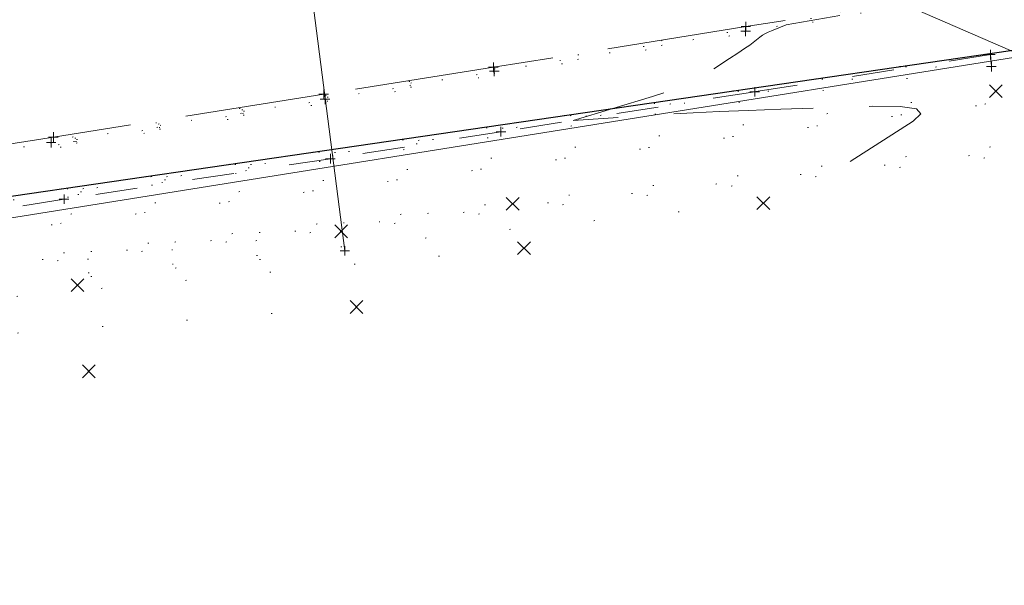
# Model space of a CAD drawing. Extents: x 413123 to 1465301, y 377724 to 504150.
# Tile 209 of 256: x 1463018 to 1463121, y 433769 to 433828. Entities that reach past the tile are written whole.
import ezdxf

# ---------------------------------------------------------------- set-up
doc = ezdxf.new("R2010")
doc.units = 0
doc.header["$MEASUREMENT"] = 0
for name, pattern in [('DGN Style 1', [8.732639, 0.01453, -8.718109]), ('DGN Style 3', [20.342255, 14.530182, -5.812073]), ('DGN Style 5', [10.171127, 4.359055, -5.812073]), ('gasex', [0]), ('ohcombex', [0])]:
    doc.linetypes.add(name, pattern=pattern)
for name, color, linetype, lineweight in [('DT_X_Contour_Minor', 136, 'DGN Style 3', 0), ('DT_X_Terrain_Ground_Line', 92, 'DGN Style 3', 13), ('PV_X_Curb', 120, 'DGN Style 1', 0), ('PV_X_EOP', 7, 'DGN Style 3', 0), ('PV_X_Walk', 120, 'DGN Style 5', 0), ('SV_X_Random_Point (Construction)', 7, 'Continuous', 0), ('UT_X_Gas', 40, 'gasex', 0), ('UT_X_Overhead_Combined', 30, 'ohcombex', 0)]:
    doc.layers.add(name, color=color, linetype=linetype, lineweight=lineweight)
for name, color, linetype, lineweight, transparency in [('SV_Observation (Construction)', 97, 'DGN Style 1', 0, 0.9), ('SV_Setup (Construction)', 4, 'Continuous', 30, 0.9), ('SV_X_Shot_Marker (Construction)', 40, 'Continuous', 0, 0.5)]:
    doc.layers.add(name, color=color, linetype=linetype, lineweight=lineweight, transparency=transparency)

# ---------------------------------------------------------------- blocks, each defined once
blk = doc.blocks.new('X_208')
at = {"layer": 'SV_X_Random_Point (Construction)', "color": 7, "linetype": 'Continuous', "lineweight": 0, "transparency": 33554559}
for p, q in [((-0.0333, -0.0334), (0.0333, 0.0334)), ((-0.0333, 0.0334), (0.0333, -0.0334))]:
    blk.add_line(p, q, dxfattribs=at)
blk = doc.blocks.new('SVPT_1061')
at = {"layer": 'SV_X_Shot_Marker (Construction)', "transparency": 33554495}
for p, q in [((-0.025, 0), (0.025, 0)), ((0, 0.025), (0, -0.025))]:
    blk.add_line(p, q, dxfattribs=at)
blk.add_point((0, 0), dxfattribs=at)
blk = doc.blocks.new('SVPT_1062')
at = {"layer": 'SV_X_Shot_Marker (Construction)', "transparency": 33554495}
for p, q in [((-0.025, 0), (0.025, 0)), ((0, 0.025), (0, -0.025))]:
    blk.add_line(p, q, dxfattribs=at)
blk.add_point((0, 0), dxfattribs=at)
blk = doc.blocks.new('SVPT_1065')
at = {"layer": 'SV_X_Shot_Marker (Construction)', "transparency": 33554495}
for p, q in [((-0.025, 0), (0.025, 0)), ((0, 0.025), (0, -0.025))]:
    blk.add_line(p, q, dxfattribs=at)
blk.add_point((0, 0), dxfattribs=at)
blk = doc.blocks.new('SVPT_1066')
at = {"layer": 'SV_X_Shot_Marker (Construction)', "transparency": 33554495}
for p, q in [((-0.025, 0), (0.025, 0)), ((0, 0.025), (0, -0.025))]:
    blk.add_line(p, q, dxfattribs=at)
blk.add_point((0, 0), dxfattribs=at)
blk = doc.blocks.new('SVPT_1067')
at = {"layer": 'SV_X_Shot_Marker (Construction)', "transparency": 33554495}
for p, q in [((-0.025, 0), (0.025, 0)), ((0, 0.025), (0, -0.025))]:
    blk.add_line(p, q, dxfattribs=at)
blk.add_point((0, 0), dxfattribs=at)
blk = doc.blocks.new('X_209')
at = {"layer": 'SV_X_Random_Point (Construction)', "color": 7, "linetype": 'Continuous', "lineweight": 0, "transparency": 33554559}
for p, q in [((-0.0333, -0.0334), (0.0333, 0.0334)), ((-0.0333, 0.0334), (0.0333, -0.0334))]:
    blk.add_line(p, q, dxfattribs=at)
blk = doc.blocks.new('X_210')
at = {"layer": 'SV_X_Random_Point (Construction)', "color": 7, "linetype": 'Continuous', "lineweight": 0, "transparency": 33554559}
for p, q in [((-0.0333, -0.0334), (0.0333, 0.0334)), ((-0.0333, 0.0334), (0.0333, -0.0334))]:
    blk.add_line(p, q, dxfattribs=at)
blk = doc.blocks.new('X_211')
at = {"layer": 'SV_X_Random_Point (Construction)', "color": 7, "linetype": 'Continuous', "lineweight": 0, "transparency": 33554559}
for p, q in [((-0.0333, -0.0334), (0.0333, 0.0334)), ((-0.0333, 0.0334), (0.0333, -0.0334))]:
    blk.add_line(p, q, dxfattribs=at)
blk = doc.blocks.new('SVPT_1068')
at = {"layer": 'SV_X_Shot_Marker (Construction)', "transparency": 33554495}
for p, q in [((-0.025, 0), (0.025, 0)), ((0, 0.025), (0, -0.025))]:
    blk.add_line(p, q, dxfattribs=at)
blk.add_point((0, 0), dxfattribs=at)
blk = doc.blocks.new('SVPT_1069')
at = {"layer": 'SV_X_Shot_Marker (Construction)', "transparency": 33554495}
for p, q in [((-0.025, 0), (0.025, 0)), ((0, 0.025), (0, -0.025))]:
    blk.add_line(p, q, dxfattribs=at)
blk.add_point((0, 0), dxfattribs=at)
blk = doc.blocks.new('SVPT_1070')
at = {"layer": 'SV_X_Shot_Marker (Construction)', "transparency": 33554495}
for p, q in [((-0.025, 0), (0.025, 0)), ((0, 0.025), (0, -0.025))]:
    blk.add_line(p, q, dxfattribs=at)
blk.add_point((0, 0), dxfattribs=at)
blk = doc.blocks.new('SVPT_1071')
at = {"layer": 'SV_X_Shot_Marker (Construction)', "transparency": 33554495}
for p, q in [((-0.025, 0), (0.025, 0)), ((0, 0.025), (0, -0.025))]:
    blk.add_line(p, q, dxfattribs=at)
blk.add_point((0, 0), dxfattribs=at)
blk = doc.blocks.new('X_212')
at = {"layer": 'SV_X_Random_Point (Construction)', "color": 7, "linetype": 'Continuous', "lineweight": 0, "transparency": 33554559}
for p, q in [((-0.0333, -0.0334), (0.0333, 0.0334)), ((-0.0333, 0.0334), (0.0333, -0.0334))]:
    blk.add_line(p, q, dxfattribs=at)
blk = doc.blocks.new('X_213')
at = {"layer": 'SV_X_Random_Point (Construction)', "color": 7, "linetype": 'Continuous', "lineweight": 0, "transparency": 33554559}
for p, q in [((-0.0333, -0.0334), (0.0333, 0.0334)), ((-0.0333, 0.0334), (0.0333, -0.0334))]:
    blk.add_line(p, q, dxfattribs=at)
blk = doc.blocks.new('SVPT_1072')
at = {"layer": 'SV_X_Shot_Marker (Construction)', "transparency": 33554495}
for p, q in [((-0.025, 0), (0.025, 0)), ((0, 0.025), (0, -0.025))]:
    blk.add_line(p, q, dxfattribs=at)
blk.add_point((0, 0), dxfattribs=at)
blk = doc.blocks.new('SVPT_1073')
at = {"layer": 'SV_X_Shot_Marker (Construction)', "transparency": 33554495}
for p, q in [((-0.025, 0), (0.025, 0)), ((0, 0.025), (0, -0.025))]:
    blk.add_line(p, q, dxfattribs=at)
blk.add_point((0, 0), dxfattribs=at)
blk = doc.blocks.new('SVPT_1074')
at = {"layer": 'SV_X_Shot_Marker (Construction)', "transparency": 33554495}
for p, q in [((-0.025, 0), (0.025, 0)), ((0, 0.025), (0, -0.025))]:
    blk.add_line(p, q, dxfattribs=at)
blk.add_point((0, 0), dxfattribs=at)
blk = doc.blocks.new('SVPT_1075')
at = {"layer": 'SV_X_Shot_Marker (Construction)', "transparency": 33554495}
for p, q in [((-0.025, 0), (0.025, 0)), ((0, 0.025), (0, -0.025))]:
    blk.add_line(p, q, dxfattribs=at)
blk.add_point((0, 0), dxfattribs=at)
blk = doc.blocks.new('SVPT_1076')
at = {"layer": 'SV_X_Shot_Marker (Construction)', "transparency": 33554495}
for p, q in [((-0.025, 0), (0.025, 0)), ((0, 0.025), (0, -0.025))]:
    blk.add_line(p, q, dxfattribs=at)
blk.add_point((0, 0), dxfattribs=at)
blk = doc.blocks.new('SVPT_1077')
at = {"layer": 'SV_X_Shot_Marker (Construction)', "transparency": 33554495}
for p, q in [((-0.025, 0), (0.025, 0)), ((0, 0.025), (0, -0.025))]:
    blk.add_line(p, q, dxfattribs=at)
blk.add_point((0, 0), dxfattribs=at)
blk = doc.blocks.new('X_214')
at = {"layer": 'SV_X_Random_Point (Construction)', "color": 7, "linetype": 'Continuous', "lineweight": 0, "transparency": 33554559}
for p, q in [((-0.0333, -0.0334), (0.0333, 0.0334)), ((-0.0333, 0.0334), (0.0333, -0.0334))]:
    blk.add_line(p, q, dxfattribs=at)
blk = doc.blocks.new('X_215')
at = {"layer": 'SV_X_Random_Point (Construction)', "color": 7, "linetype": 'Continuous', "lineweight": 0, "transparency": 33554559}
for p, q in [((-0.0333, -0.0334), (0.0333, 0.0334)), ((-0.0333, 0.0334), (0.0333, -0.0334))]:
    blk.add_line(p, q, dxfattribs=at)
blk = doc.blocks.new('*U5554', base_point=(1463158.72, 433438.25, 579.59))
at = {"layer": 'DT_X_Contour_Minor', "elevation": 574, "flags": 128}
blk.add_lwpolyline([(1463104.51, 433813.12), (1463111.08, 433817.29), (1463111.87, 433818.06), (1463111.42, 433818.58), (1463109.72, 433818.84), (1463106.78, 433818.85), (1463097.29, 433818.55), (1463093.9, 433818.43), (1463090.86, 433818.31), (1463088.17, 433818.18), (1463085.82, 433818.04), (1463075.68, 433817.38), (1463083.93, 433819.86), (1463085.6, 433820.4), (1463087.06, 433820.96), (1463088.32, 433821.55), (1463089.39, 433822.16), (1463091.95, 433823.82), (1463092.82, 433824.39), (1463093.52, 433824.86), (1463094.05, 433825.22), (1463094.4, 433825.48), (1463095.11, 433826.04), (1463095.39, 433826.25), (1463095.68, 433826.43), (1463095.98, 433826.58), (1463096.31, 433826.72), (1463097.86, 433827.32), (1463111.9, 433829.75), (1463114.65, 433830.23), (1463116.88, 433830.61), (1463118.59, 433830.91), (1463119.78, 433831.11), (1463124.11, 433831.87)], dxfattribs=at)

msp = doc.modelspace()

# ---------------------------------------------------------------- linework, layer by layer
at = {"layer": 'PV_X_Curb'}
msp.add_open_spline([(1463314.51, 433862.79, 576.27), (1463311.92, 433862.37, 576.26), (1463309.32, 433861.95, 576.24), (1463306.73, 433861.53, 576.23), (1463298.59, 433860.19, 576.14), (1463290.45, 433858.85, 576.04), (1463282.31, 433857.5, 575.94), (1463274.85, 433856.25, 575.84), (1463267.4, 433855, 575.73), (1463259.94, 433853.75, 575.62), (1463254.03, 433852.76, 575.55), (1463248.11, 433851.77, 575.47), (1463242.2, 433850.77, 575.4), (1463234.6, 433849.51, 575.3), (1463226.99, 433848.24, 575.21), (1463219.38, 433846.98, 575.11), (1463212.33, 433845.83, 575.06), (1463205.28, 433844.67, 575.01), (1463198.23, 433843.52, 574.97), (1463191.17, 433842.35, 574.92), (1463184.11, 433841.19, 574.88), (1463177.05, 433840.02, 574.83), (1463168.9, 433838.68, 574.79), (1463160.75, 433837.34, 574.75), (1463152.61, 433836, 574.71), (1463145.07, 433834.74, 574.67), (1463137.53, 433833.49, 574.63), (1463129.99, 433832.23, 574.59), (1463128.33, 433831.98, 574.57), (1463126.67, 433831.73, 574.55), (1463125, 433831.48, 574.53), (1463122.69, 433831.16, 574.39), (1463120.38, 433830.83, 574.25), (1463118.07, 433830.51, 574.11), (1463109.92, 433829.22, 574.07), (1463101.78, 433827.94, 574.02), (1463093.63, 433826.66, 573.98), (1463084.91, 433825.27, 573.92), (1463076.19, 433823.88, 573.86), (1463067.47, 433822.5, 573.8), (1463061.6, 433821.53, 573.77), (1463055.73, 433820.56, 573.74), (1463049.86, 433819.59, 573.72), (1463040.36, 433818.08, 573.68), (1463030.86, 433816.58, 573.65), (1463021.36, 433815.08, 573.61), (1463017.91, 433814.54, 573.6), (1463014.47, 433814.01, 573.6), (1463011.02, 433813.48, 573.59), (1463009.4, 433813.19, 573.7), (1463007.78, 433812.9, 573.82), (1463006.16, 433812.6, 573.94), (1462999.19, 433811.53, 573.91), (1462992.22, 433810.46, 573.89), (1462985.25, 433809.4, 573.87), (1462977.09, 433808.13, 573.84), (1462968.93, 433806.87, 573.82), (1462960.77, 433805.6, 573.79), (1462957.69, 433805.1, 573.79), (1462954.61, 433804.59, 573.79), (1462951.53, 433804.09, 573.8), (1462949.88, 433803.8, 573.65), (1462948.23, 433803.51, 573.5), (1462946.57, 433803.23, 573.35), (1462945.28, 433802.9, 573.33), (1462944, 433802.58, 573.31), (1462942.71, 433802.26, 573.29), (1462941.77, 433802.02, 573.28), (1462939.87, 433800.85, 573.22), (1462937.33, 433798.12, 573.13), (1462933.78, 433791.83, 574.14), (1462930.91, 433785.51, 574.93), (1462932.26, 433780.89, 573.62), (1462932.37, 433780.52, 573.51), (1462932.48, 433780.16, 573.41), (1462932.59, 433779.79, 573.31)], degree=3, knots=[0, 0, 0, 0, 0.041667, 0.041667, 0.041667, 0.083333, 0.083333, 0.083333, 0.125, 0.125, 0.125, 0.166667, 0.166667, 0.166667, 0.208333, 0.208333, 0.208333, 0.25, 0.25, 0.25, 0.291667, 0.291667, 0.291667, 0.333333, 0.333333, 0.333333, 0.375, 0.375, 0.375, 0.416667, 0.416667, 0.416667, 0.458333, 0.458333, 0.458333, 0.5, 0.5, 0.5, 0.541667, 0.541667, 0.541667, 0.583333, 0.583333, 0.583333, 0.625, 0.625, 0.625, 0.666667, 0.666667, 0.666667, 0.708333, 0.708333, 0.708333, 0.75, 0.75, 0.75, 0.791667, 0.791667, 0.791667, 0.833333, 0.833333, 0.833333, 0.875, 0.875, 0.875, 0.916667, 0.916667, 0.916667, 0.921384, 0.927711, 0.935073, 0.958333, 0.958333, 0.958333, 1, 1, 1, 1], dxfattribs=at)
at = {"layer": 'PV_X_EOP'}
msp.add_polyline3d([(1463306.53, 433862.04, 575.7), (1463282.15, 433857.99, 575.42), (1463260, 433854.33, 575.13), (1463242.2, 433851.33, 574.84), (1463219.23, 433847.55, 574.63), (1463198.21, 433844.12, 574.41), (1463176.95, 433840.55, 574.3), (1463152.43, 433836.49, 574.22), (1463129.92, 433832.79, 574.03), (1463125, 433832, 574.01), (1463117.86, 433830.91, 573.95), (1463093.65, 433827.15, 573.85), (1463067.38, 433822.91, 573.69), (1463049.72, 433820.11, 573.63), (1463021.59, 433815.65, 573.53), (1463005.9, 433813.17, 573.52), (1462974.6, 433808.26, 573.35), (1462961.03, 433806.11, 573.31), (1462949.26, 433804.28, 573.33), (1462949.17, 433805.03, 573.32)], dxfattribs=at)
at = {"layer": 'PV_X_Walk'}
msp.add_polyline3d([(1463241.41, 433826.95, 575.63), (1463238.04, 433842.51, 575.6), (1463220.06, 433839.6, 575.29), (1463199.11, 433836.08, 574.88), (1463177.51, 433832.57, 574.85), (1463153.42, 433828.53, 574.64), (1463131.46, 433824.93, 574.57), (1463126.3, 433824.1, 574.54), (1463119.21, 433822.98, 574.3), (1463119.1, 433824.23, 574.28), (1463094.57, 433820.36, 574.07), (1463068.16, 433816.2, 573.97), (1463050.42, 433813.4, 573.92), (1463022.7, 433809.19, 573.81), (1463008.53, 433806.88, 574.06), (1462985.99, 433803.61, 573.98), (1462961.51, 433800.15, 573.93), (1462942.21, 433797.31, 573.38), (1462935.37, 433794.58, 573.71)], dxfattribs=at)
at = {"layer": 'SV_Observation (Construction)', "transparency": 33554434}
for p in [(1463117.86, 433830.91, 573.95), (1463118.07, 433830.51, 574.11), (1463144.67, 433828.08, 574.65), (1463144.66, 433828.08, 574.64), (1463144.66, 433828.08, 574.66), (1463093.65, 433827.15, 573.85), (1463093.63, 433826.66, 573.98), (1463119.1, 433824.23, 574.28), (1463122.23, 433824.2, 574.35), (1463119.21, 433822.98, 574.3), (1463067.38, 433822.91, 573.69), (1463067.47, 433822.5, 573.8), (1463119.66, 433820.42, 574.04), (1463094.57, 433820.36, 574.07), (1463127.36, 433820.22, 574.15), (1463049.72, 433820.11, 573.63), (1463126.41, 433820.04, 573.99), (1463049.86, 433819.59, 573.72), (1463068.16, 433816.2, 573.97), (1463021.59, 433815.65, 573.53), (1463127.88, 433815.62, 574.11), (1463021.36, 433815.08, 573.61), (1463125.68, 433814.7, 574.02), (1463127.27, 433814.45, 574), (1463050.42, 433813.4, 573.92), (1463022.7, 433809.19, 573.81), (1463095.47, 433808.77, 573.97), (1463069.39, 433808.71, 573.67), (1463051.53, 433805.84, 573.57), (1463070.56, 433804.09, 573.74), (1463051.92, 433803.81, 573.57), (1463024.1, 433800.24, 573.28), (1463053.14, 433797.96, 573.58), (1463025.28, 433791.28, 573.25)]:
    msp.add_line(p, (1462810.23, 433779.32, 573.05), dxfattribs=at)
at = {"layer": 'SV_Setup (Construction)', "transparency": 33554434}
msp.add_line((1462810.23, 433779.32, 573.05), (1463144.66, 433828.08, 574.66), dxfattribs=at)
msp.add_line((1462810.23, 433779.32, 573.05), (1463144.66, 433828.08, 574.66), dxfattribs=at)
msp.add_line((1462810.23, 433779.32, 573.05), (1463144.66, 433828.08, 574.66), dxfattribs=at)
msp.add_line((1462810.23, 433779.32, 573.05), (1463144.66, 433828.08, 574.66), dxfattribs=at)
at = {"layer": 'UT_X_Gas', "extrusion": (0.000445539, -0.003459, 0.999994), "elevation": -275.16, "flags": 128}
msp.add_lwpolyline([(1463044.75, 433858.01), (1463051.52, 433805.45)], dxfattribs=at)
at = {"layer": 'UT_X_Overhead_Combined'}
for points in [[(1462943.96, 433795.51, 583.08), (1463007.85, 433865.52, 574.32), (1463040.95, 433859.5, 574.21), (1463122.23, 433824.2, 574.35)], [(1462695.02, 433769.01, 574.75), (1462799.9, 433775.03, 578.1), (1462943.96, 433795.51, 583.08), (1463122.57, 433824.11, 574.44), (1463213.92, 433836.65, 574.96), (1463318.45, 433862.46, 576.28)]]:
    msp.add_polyline3d(points, dxfattribs=at)

# ---------------------------------------------------------------- block references
at = {"layer": 'DT_X_Terrain_Ground_Line'}
msp.add_blockref('*U5554', (1463158.72, 433438.25, 579.59), dxfattribs=at)
at = {"layer": 'SV_X_Random_Point (Construction)', "color": 7, "linetype": 'Continuous', "lineweight": 0, "transparency": 33554559, "xscale": 20, "yscale": 20, "zscale": 20}
for name, p in [('X_208', (1463119.66, 433820.42, 574.04)), ('X_211', (1463069.39, 433808.71, 573.67)), ('X_209', (1463095.47, 433808.77, 573.97)), ('X_213', (1463051.53, 433805.84, 573.57)), ('X_210', (1463070.56, 433804.09, 573.74)), ('X_214', (1463024.1, 433800.24, 573.28)), ('X_212', (1463053.14, 433797.96, 573.58)), ('X_215', (1463025.28, 433791.28, 573.25))]:
    msp.add_blockref(name, p, dxfattribs=at)
at = {"layer": 'SV_X_Shot_Marker (Construction)', "transparency": 33554495, "xscale": 20, "yscale": 20, "zscale": 20}
for name, p in [('SVPT_1066', (1463093.63, 433826.66, 573.98)), ('SVPT_1065', (1463093.65, 433827.15, 573.85)), ('SVPT_1062', (1463119.1, 433824.23, 574.28)), ('SVPT_1070', (1463067.38, 433822.91, 573.69)), ('SVPT_1061', (1463119.21, 433822.98, 574.3)), ('SVPT_1069', (1463067.47, 433822.5, 573.8)), ('SVPT_1074', (1463049.72, 433820.11, 573.63)), ('SVPT_1073', (1463049.86, 433819.59, 573.72)), ('SVPT_1067', (1463094.57, 433820.36, 574.07)), ('SVPT_1075', (1463021.59, 433815.65, 573.53)), ('SVPT_1068', (1463068.16, 433816.2, 573.97)), ('SVPT_1076', (1463021.36, 433815.08, 573.61)), ('SVPT_1072', (1463050.42, 433813.4, 573.92)), ('SVPT_1077', (1463022.7, 433809.19, 573.81)), ('SVPT_1071', (1463051.92, 433803.81, 573.57))]:
    msp.add_blockref(name, p, dxfattribs=at)

doc.saveas('drawing.dxf')
